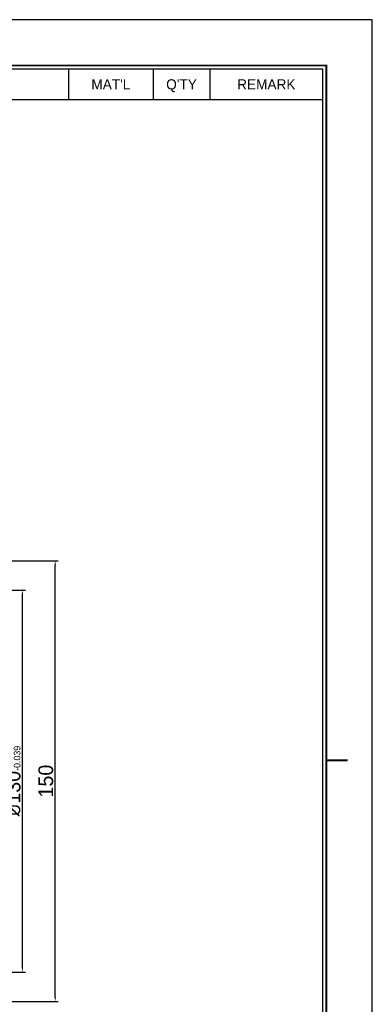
# Model space of a CAD drawing. Header units: millimetres. Extents: x 6539 to 7251, y 51 to 555.
# Tile 6 of 6: x 7132 to 7251, y 219 to 555. Entities that reach past the tile are written whole.
import ezdxf
from ezdxf.enums import TextEntityAlignment as Align

# ---------------------------------------------------------------- set-up
doc = ezdxf.new("R2010")
doc.units = ezdxf.units.MM
doc.header["$LTSCALE"] = 5
doc.layers.add('가는실선', color=1, linetype='Continuous')
doc.layers.add('외형선', color=3, linetype='Continuous')
doc.styles.add('H', font='txt')
doc.dimstyles.new('1', dxfattribs={"dimtxt": 5, "dimasz": 1.5, "dimexe": 1, "dimexo": 1, "dimgap": 0.6, "dimtad": 1, "dimdec": 3, "dimdsep": 46, "dimtxsty": 'H', "dimcen": 2.5, "dimclrd": 1, "dimclre": 1, "dimclrt": 3, "dimazin": 2, "dimtfac": 1, "dimtdec": 3, "dimtmove": 0, "dimatfit": 3, "dimfxl": 1, "dimtzin": 0, "dimarcsym": 0})

# ---------------------------------------------------------------- blocks, each defined once
blk = doc.blocks.new('A4도각')
at = {"layer": '가는실선'}
for p, q in [((254, 203), (254, 198.67)), ((266, 203), (266, 198.67)), ((274, 203), (274, 198.67)), ((190, 198.67), (290, 198.67))]:
    blk.add_line(p, q, dxfattribs=at)
at = {"layer": '외형선', "color": 0}
blk.add_lwpolyline([(297, 210), (0, 210), (0, 0), (297, 0)], close=True, dxfattribs=at)
at = {"layer": '외형선', "const_width": 0.25}
blk.add_lwpolyline([(290.5, 6.5), (290.5, 203.5), (10, 203.5), (10, 6.5)], close=True, dxfattribs=at)
at = {"layer": '외형선'}
blk.add_lwpolyline([(290, 7), (290, 203), (10.5, 203), (10.5, 7)], close=True, dxfattribs=at)
at = {"layer": '외형선', "const_width": 0.3}
blk.add_lwpolyline([(290.5, 105), (293.5, 105)], dxfattribs=at)
at = {"color": 3}
for tag, height, p in [('REASONOFREVISIONS', 1.25, (88.5, 15.75)), ('REVISIONER', 1.25, (114.5, 15.75)), ('CHECKER', 1.25, (127.5, 15.75)), ('REVISIONDATE', 1.25, (140.5, 15.75)), ('HEATTREAT', 0.8, (153.5, 14)), ('SCALE', 1.5, (257.25, 10.25)), ('DATE', 1.5, (281.75, 10.25)), ('APRROVEDFINISH', 0.8, (153.5, 8.8))]:
    blk.add_attdef(tag, text='', height=height, dxfattribs=at).set_placement(p, align=Align.MIDDLE_CENTER)
for tag, p in [('필렛', (179.25, 10.9)), ('모따기', (179.25, 8.3))]:
    blk.add_attdef(tag, text='', height=1.15, dxfattribs=at).set_placement(p, align=Align.MIDDLE_LEFT)
at = {"layer": '외형선'}
for s, p in [("MAT'L", (260, 200.83)), ("Q'TY", (270, 200.83)), ('REMARK', (282, 200.83))]:
    blk.add_text(s, height=1.444, dxfattribs=at).set_placement(p, align=Align.MIDDLE_CENTER)
for tag, height, p in [('APPROVED', 1.5, (219.75, 30.83)), ('도면타이틀', 5, (265.5, 26.5)), ('CHECKED', 1.5, (219.75, 26.5)), ('DRAWED', 1.5, (219.75, 22.17)), ('도면번호', 2.5, (270.25, 16.75)), ('도면SIZE', 2, (237.76, 11.44))]:
    blk.add_attdef(tag, text='', height=height, dxfattribs=at).set_placement(p, align=Align.MIDDLE_CENTER)
blk = doc.blocks.new('*D919')
at = {"layer": 'Defpoints', "color": 0}
for p in [(7096.05, 360.43), (7132.5, 360.43), (7096.05, 230.43)]:
    blk.add_point(p, dxfattribs=at)
at = {"layer": '외형선', "color": 1, "lineweight": -2}
for p, q in [((7097.05, 360.43), (7133.5, 360.43)), ((7132.5, 231.93), (7132.5, 358.93)), ((7097.05, 230.43), (7133.5, 230.43))]:
    blk.add_line(p, q, dxfattribs=at)
at = {"layer": '외형선', "color": 1}
for points in [[(7132.75, 358.93), (7132.25, 358.93), (7132.5, 360.43)], [(7132.25, 231.93), (7132.75, 231.93), (7132.5, 230.43)]]:
    blk.add_solid(points, dxfattribs=at)
at = {"layer": '외형선', "color": 3, "insert": (7129.15, 295.43), "char_height": 5, "attachment_point": 5, "rotation": 90, "style": 'H'}
blk.add_mtext('{\\fISOCPEUR|b0|i0|c0|p22;%%c}130{\\H2.250000;\\S-0.014^ -0.039;}', dxfattribs=at)
blk = doc.blocks.new('*D920')
at = {"layer": 'Defpoints', "color": 0}
for p in [(7030.05, 370.43), (7143.63, 370.43), (7030.05, 220.43)]:
    blk.add_point(p, dxfattribs=at)
at = {"layer": '외형선', "color": 1, "lineweight": -2}
for p, q in [((7031.05, 370.43), (7144.63, 370.43)), ((7143.63, 221.93), (7143.63, 368.93)), ((7031.05, 220.43), (7144.63, 220.43))]:
    blk.add_line(p, q, dxfattribs=at)
at = {"layer": '외형선', "color": 1}
for points in [[(7143.88, 368.93), (7143.38, 368.93), (7143.63, 370.43)], [(7143.38, 221.93), (7143.88, 221.93), (7143.63, 220.43)]]:
    blk.add_solid(points, dxfattribs=at)
at = {"layer": '외형선', "color": 3, "insert": (7140.46, 295.43), "char_height": 5, "attachment_point": 5, "rotation": 90, "style": 'H'}
blk.add_mtext('150', dxfattribs=at)

msp = doc.modelspace()

# ---------------------------------------------------------------- block references
at = {"xscale": 2.4, "yscale": 2.4, "zscale": 2.4}
msp.add_blockref('A4도각', (6538.5392, 50.5161), dxfattribs=at)

# ---------------------------------------------------------------- dimensions: what is measured, and where the dimension line sits
at = {"layer": '외형선'}
dim = msp.add_linear_dim(base=(7143.6259, 370.433), p1=(7030.0542, 220.433), p2=(7030.0542, 370.433), angle=90, dimstyle='1', override={"dimtxsty": 'H'}, dxfattribs=at)
dim.commit()
dim.dimension.update_dxf_attribs({"geometry": '*D920', "text_midpoint": (7140.456, 295.433)})
dim = msp.add_linear_dim(base=(7132.5027, 360.433), p1=(7096.0542, 230.433), p2=(7096.0542, 360.433), angle=90, text='{\\fISOCPEUR|b0|i0|c0|p22;%%c}<>', dimstyle='1', override={"dimgap": 0.6, "dimtxsty": 'H', "dimtol": 1, "dimlim": 0, "dimtp": -0.014, "dimtm": 0.039, "dimtfac": 0.45}, dxfattribs=at)
dim.commit()
dim.dimension.update_dxf_attribs({"geometry": '*D919', "text_midpoint": (7129.1545, 295.433)})

doc.saveas('drawing.dxf')
